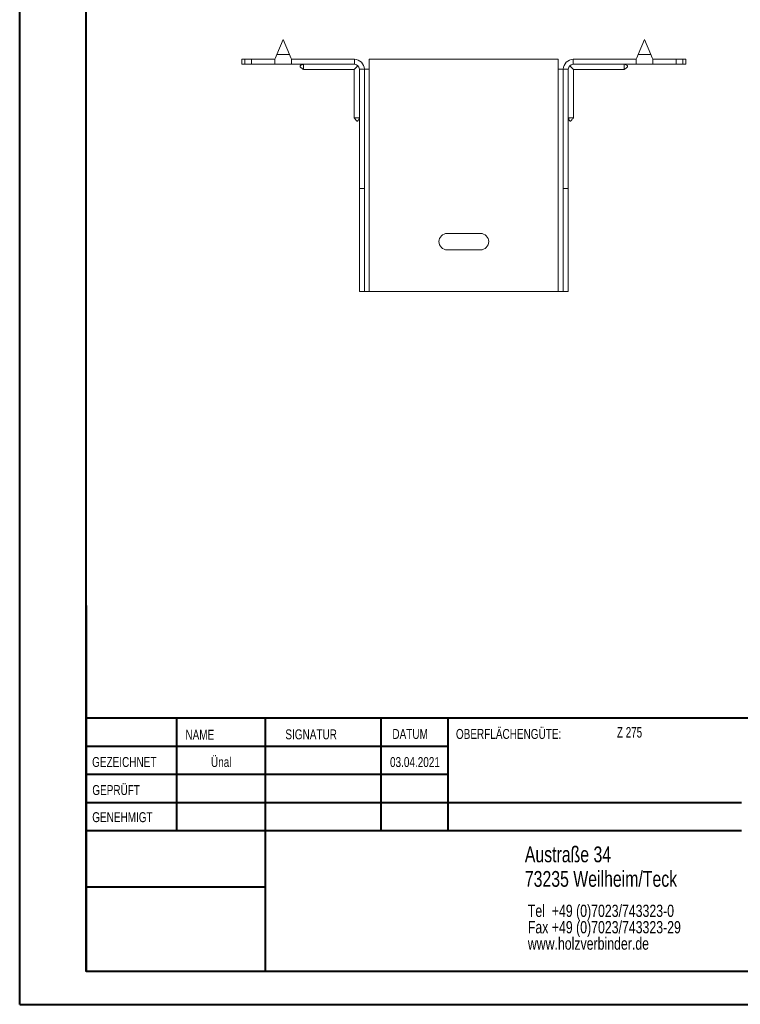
# Model space of a CAD drawing. Header units: millimetres. Extents: x 0 to 210, y 0 to 297.
# Tile 1 of 4: x 0 to 109, y 0 to 149. Entities that reach past the tile are written whole.
import ezdxf

# ---------------------------------------------------------------- set-up
doc = ezdxf.new("R2010")
doc.units = ezdxf.units.MM
doc.styles.add('SLDTEXTSTYLE0', font='TXT', dxfattribs={"width": 0.75})
doc.styles.add('SLDTEXTSTYLE2', font='TXT', dxfattribs={"width": 0.7})

# ---------------------------------------------------------------- blocks, each defined once
blk = doc.blocks.new('SW_NOTE_0')
at = {"color": 0, "linetype": 'Continuous', "lineweight": 0, "char_height": 1.8521, "attachment_point": 1, "style": 'SLDTEXTSTYLE0'}
for s, insert in [('Tel  +49 (0)7023/743323-0', (0, 2.39)), ('Fax +49 (0)7023/743323-29', (0, -0.08)), ('www.holzverbinder.de', (0, -2.55))]:
    blk.add_mtext(s, dxfattribs=dict(at, insert=insert))

msp = doc.modelspace()

# ---------------------------------------------------------------- linework, layer by layer
at = {"color": 7, "linetype": 'Continuous', "lineweight": 40}
for p, q in [((0.08, 0.21), (0.08, 297.21)), ((10.08, 5.21), (10.08, 292.21)), ((10.11, 60.37), (10.11, 5.12)), ((205.08, 43.37), (10.11, 43.37)), ((23.71, 43.37), (23.71, 26.37)), ((37.1, 43.37), (37.1, 5.12)), ((54.51, 43.37), (54.51, 26.37)), ((64.71, 26.37), (64.71, 43.37)), ((64.71, 39.1), (10.11, 39.1)), ((64.71, 34.87), (10.11, 34.87)), ((108.91, 30.62), (10.11, 30.62)), ((108.91, 26.37), (10.11, 26.37)), ((37.1, 17.87), (10.11, 17.87)), ((10.11, 13.71), (10.08, 13.71)), ((10.11, 9.46), (10.08, 9.46)), ((10.08, 5.21), (205.08, 5.21)), ((0.08, 0.21), (210.08, 0.21))]:
    msp.add_line(p, q, dxfattribs=at)
at = {"color": 7, "linetype": 'Continuous', "lineweight": 15}
for p, q in [((39.8, 145.74), (38.86, 143.49)), ((40.74, 143.49), (39.8, 145.74)), ((94.3, 145.74), (93.36, 143.49)), ((95.24, 143.49), (94.3, 145.74)), ((33.55, 142.74), (33.55, 141.99)), ((33.55, 142.74), (34.05, 142.74)), ((34.05, 142.74), (34.05, 141.99)), ((34.05, 142.74), (35.05, 142.74)), ((35.05, 141.99), (35.05, 142.74)), ((38.55, 142.74), (35.05, 142.74)), ((38.55, 142.74), (38.55, 141.99)), ((38.86, 143.49), (40.74, 143.49)), ((41.05, 141.99), (41.05, 142.74)), ((50.55, 142.74), (41.05, 142.74)), ((50.55, 141.99), (50.55, 142.74)), ((81.3, 142.74), (52.8, 142.74)), ((52.8, 141.24), (52.8, 142.74)), ((81.3, 142.74), (81.3, 141.24)), ((83.55, 141.99), (83.55, 142.74)), ((83.55, 142.74), (93.05, 142.74)), ((93.05, 142.74), (93.05, 141.99)), ((93.36, 143.49), (95.24, 143.49)), ((95.55, 142.74), (99.05, 142.74)), ((95.55, 141.99), (95.55, 142.74)), ((99.05, 141.99), (99.05, 142.74)), ((99.05, 142.74), (100.05, 142.74)), ((100.05, 141.99), (100.05, 142.74)), ((100.05, 142.74), (100.55, 142.74)), ((100.55, 141.99), (100.55, 142.74)), ((34.05, 141.99), (33.55, 141.99)), ((35.05, 141.99), (34.05, 141.99)), ((38.55, 141.99), (35.05, 141.99)), ((38.55, 141.99), (41.05, 141.99)), ((50.55, 141.99), (41.05, 141.99)), ((42.85, 141.19), (50.5, 141.19)), ((50.5, 141.19), (50.5, 133.93)), ((51.3, 141.24), (52.05, 141.24)), ((51.3, 123.24), (51.3, 141.24)), ((52.05, 123.24), (52.05, 141.24)), ((52.05, 141.24), (52.8, 141.24)), ((52.8, 107.74), (52.8, 141.24)), ((81.3, 141.24), (81.3, 107.74)), ((81.3, 141.24), (82.05, 141.24)), ((82.8, 141.24), (82.05, 141.24)), ((82.05, 123.24), (82.05, 141.24)), ((82.8, 123.24), (82.8, 141.24)), ((83.55, 141.99), (93.05, 141.99)), ((83.6, 141.19), (91.25, 141.19)), ((83.6, 133.93), (83.6, 141.19)), ((93.05, 141.99), (95.55, 141.99)), ((95.55, 141.99), (99.05, 141.99)), ((100.05, 141.99), (99.05, 141.99)), ((100.55, 141.99), (100.05, 141.99)), ((52.05, 123.24), (51.3, 123.24)), ((51.3, 107.74), (51.3, 123.24)), ((52.05, 107.74), (52.05, 123.24)), ((82.05, 123.24), (82.8, 123.24)), ((82.05, 107.74), (82.05, 123.24)), ((82.8, 107.74), (82.8, 123.24)), ((69.55, 116.49), (64.55, 116.49)), ((64.55, 113.99), (69.55, 113.99)), ((52.05, 107.74), (51.3, 107.74)), ((52.05, 107.74), (52.8, 107.74)), ((52.8, 107.74), (81.3, 107.74)), ((81.3, 107.74), (82.05, 107.74)), ((82.05, 107.74), (82.8, 107.74))]:
    msp.add_line(p, q, dxfattribs=at)
at = {"color": 7, "linetype": 'Continuous', "lineweight": 0}
for p, q in [((64.71, 39.12), (10.11, 39.12)), ((23.71, 5.21), (23.71, 5.12)), ((54.51, 5.21), (54.51, 5.12))]:
    msp.add_line(p, q, dxfattribs=at)
at = {"color": 7, "linetype": 'Continuous', "lineweight": 15, "flags": 128}
for points in [[(38.86, 143.49), (38.75, 143.23), (38.65, 142.98), (38.55, 142.74)], [(41.05, 142.74), (40.95, 142.98), (40.85, 143.23), (40.74, 143.49)], [(93.36, 143.49), (93.25, 143.23), (93.15, 142.98), (93.05, 142.74)], [(95.55, 142.74), (95.45, 142.98), (95.35, 143.23), (95.24, 143.49)], [(50.5, 141.19), (50.52, 141.21), (50.57, 141.26), (50.66, 141.35), (50.77, 141.46), (50.91, 141.61), (51.08, 141.77)], [(83.02, 141.77), (83.18, 141.61), (83.33, 141.46), (83.44, 141.35), (83.53, 141.26), (83.58, 141.21), (83.6, 141.19)]]:
    msp.add_lwpolyline(points, dxfattribs=at)
at = {"color": 7, "linetype": 'Continuous', "lineweight": 15}
for centre, radius, start, end in [((50.55, 141.24), 1.5, 0, 90), ((83.55, 141.24), 1.5, 90, 180), ((50.55, 141.24), 0.75, 0, 90), ((83.55, 141.24), 0.75, 90, 180), ((64.55, 115.24), 1.25, 90, 270), ((69.55, 115.24), 1.25, 270, 90)]:
    msp.add_arc(centre, radius, start, end, dxfattribs=at)
for points, knots in [([(42.85, 141.99), (42.73, 141.95), (42.56, 141.89), (42.4, 141.79), (42.36, 141.72), (42.35, 141.69), (42.35, 141.65), (42.37, 141.61), (42.43, 141.53), (42.6, 141.4), (42.75, 141.27), (42.86, 141.18)], [0, 0, 0, 0, 0.285501, 0.392615, 0.433608, 0.452355, 0.471039, 0.511905, 0.562272, 0.695299, 1, 1, 1, 1]), ([(42.85, 141.99), (42.85, 141.91), (42.85, 141.72), (42.85, 141.45), (42.85, 141.26), (42.85, 141.18), (42.85, 141.2), (42.85, 141.2)], [0, 0, 0, 0, 0.176998, 0.437531, 0.69807, 0.958614, 1, 1, 1, 1]), ([(91.24, 141.18), (91.33, 141.26), (91.46, 141.37), (91.64, 141.5), (91.72, 141.59), (91.75, 141.65), (91.75, 141.69), (91.74, 141.72), (91.71, 141.77), (91.56, 141.89), (91.4, 141.95), (91.25, 141.99)], [0, 0, 0, 0, 0.256732, 0.386951, 0.489174, 0.528772, 0.547317, 0.566204, 0.608675, 0.662214, 1, 1, 1, 1]), ([(91.25, 141.99), (91.25, 141.91), (91.25, 141.72), (91.25, 141.45), (91.25, 141.26), (91.25, 141.18), (91.25, 141.2), (91.25, 141.2)], [0, 0, 0, 0, 0.176998, 0.437531, 0.69807, 0.958614, 1, 1, 1, 1]), ([(50.49, 133.93), (50.57, 133.85), (50.68, 133.72), (50.81, 133.54), (50.89, 133.45), (50.96, 133.43), (51, 133.43), (51.03, 133.43), (51.07, 133.46), (51.2, 133.61), (51.25, 133.78), (51.3, 133.93)], [0, 0, 0, 0, 0.256731, 0.386951, 0.489173, 0.528771, 0.547317, 0.566205, 0.608673, 0.662214, 1, 1, 1, 1]), ([(50.51, 133.93), (50.51, 133.93), (50.52, 133.93), (50.69, 133.93), (50.91, 133.93), (51.12, 133.93), (51.24, 133.93), (51.3, 133.93)], [0, 0, 0, 0, 0.217784, 0.478083, 0.738384, 0.867317, 1, 1, 1, 1]), ([(82.8, 133.93), (82.84, 133.81), (82.9, 133.64), (83, 133.48), (83.07, 133.43), (83.1, 133.43), (83.14, 133.43), (83.18, 133.44), (83.26, 133.51), (83.39, 133.68), (83.52, 133.83), (83.61, 133.93)], [0, 0, 0, 0, 0.285501, 0.392615, 0.433608, 0.452355, 0.47104, 0.511905, 0.562273, 0.6953, 1, 1, 1, 1]), ([(83.59, 133.93), (83.59, 133.93), (83.57, 133.93), (83.41, 133.93), (83.19, 133.93), (82.98, 133.93), (82.86, 133.93), (82.8, 133.93)], [0, 0, 0, 0, 0.217784, 0.478083, 0.738384, 0.867317, 1, 1, 1, 1])]:
    msp.add_open_spline(points, degree=3, knots=knots, dxfattribs=at)

# ---------------------------------------------------------------- block references
at = {"color": 7, "linetype": 'Continuous', "lineweight": 0}
msp.add_blockref('SW_NOTE_0', (76.7, 12.85), dxfattribs=at)

# ---------------------------------------------------------------- texts
for s, insert, char_height, attachment_point, style in [('NAME', (25.07, 41.62), 1.5, 1, 'SLDTEXTSTYLE0'), ('SIGNATUR', (40.14, 41.68), 1.5, 1, 'SLDTEXTSTYLE0'), ('DATUM', (56.28, 41.74), 1.5, 1, 'SLDTEXTSTYLE0'), ('OBERFLÄCHENGÜTE:', (65.86, 41.74), 1.5, 1, 'SLDTEXTSTYLE0'), ('Z 275', (90.14, 42.03), 1.587, 1, 'SLDTEXTSTYLE2'), ('GEZEICHNET', (11, 37.51), 1.5, 1, 'SLDTEXTSTYLE0'), ('Ünal', (30.47, 37.5), 1.499, 2, 'SLDTEXTSTYLE0'), ('03.04.2021', (59.68, 37.5), 1.499, 2, 'SLDTEXTSTYLE0'), ('GEPRÜFT', (11.03, 33.28), 1.5, 1, 'SLDTEXTSTYLE0'), ('GENEHMIGT', (11.02, 29.19), 1.5, 1, 'SLDTEXTSTYLE0'), ('Austraße 34', (76.25, 24.02), 2.3813, 1, 'SLDTEXTSTYLE0'), ('73235 Weilheim/Teck', (76.25, 20.32), 2.3813, 1, 'SLDTEXTSTYLE0')]:
    msp.add_mtext(s, dxfattribs=dict(at, insert=insert, char_height=char_height, attachment_point=attachment_point, style=style))

doc.saveas('drawing.dxf')
